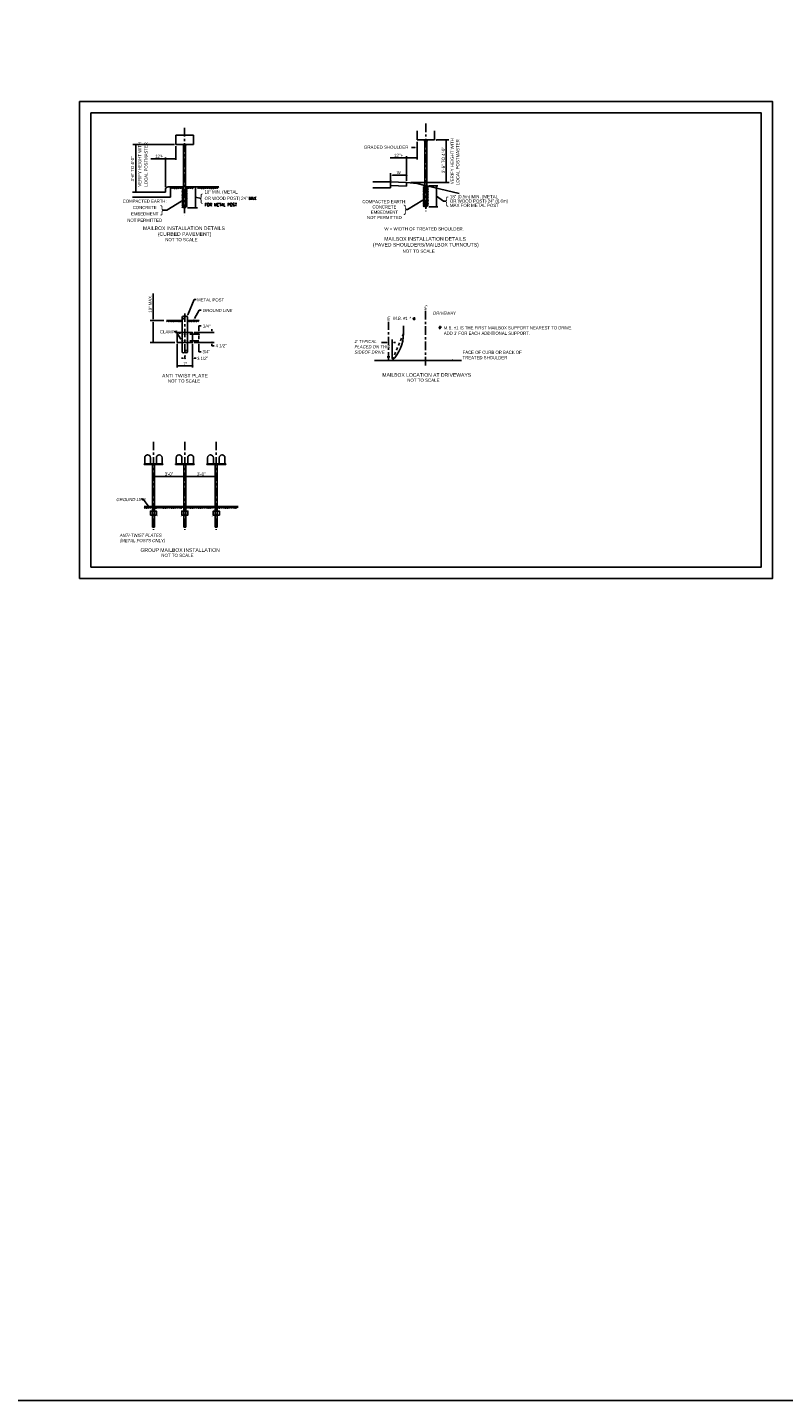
# Model space of a CAD drawing. Header units: feet. Extents: x -125 to 477, y -52 to 274.
# Tile 15 of 16: x 326 to 359, y 153 to 213. Entities that reach past the tile are written whole.
import ezdxf
from ezdxf.enums import TextEntityAlignment as Align

# ---------------------------------------------------------------- set-up
doc = ezdxf.new("R2010")
doc.units = ezdxf.units.FT
doc.header["$MEASUREMENT"] = 0
for name, pattern in [('CL', [2, 0.3, -0.15, 1.4, -0.15]), ('CTR', [0.575, 0.375, -0.09, 0.02, -0.09]), ('HID', [0.195, 0.125, -0.07])]:
    doc.linetypes.add(name, pattern=pattern)
for name, color, linetype in [('DIM', 1, 'Continuous'), ('GE_P_CL', 7, 'CL'), ('SH_Text', 7, 'Continuous'), ('TEXT10', 4, 'Continuous'), ('TX_P_1', 7, 'Continuous')]:
    doc.layers.add(name, color=color, linetype=linetype)
doc.layers.add('SC_Scratch1', color=7, linetype='Continuous', plot=False)
doc.styles.add('L140SL', font='simplex.shx', dxfattribs={"oblique": 7, "height": 0.14})
doc.styles.add('Slanted-Normal', font='font31.shx', dxfattribs={"height": 0.14})
doc.styles.get("Standard").update_dxf_attribs({"font": 'arial.ttf'})

# ---------------------------------------------------------------- blocks, each defined once
blk = doc.blocks.new('*X1017')
at = {"color": 0}
for p, q in [((-4.92, 9.4), (-4.32, 10)), ((-4.39, 9.4), (-3.79, 10)), ((-4.21, 9.4), (-3.61, 10)), ((-4.04, 9.4), (-3.44, 10)), ((-3.86, 9.4), (-3.26, 10)), ((-3.33, 9.4), (-2.73, 10)), ((-3.15, 9.4), (-2.55, 10)), ((-2.97, 9.4), (-2.37, 10)), ((-2.8, 9.4), (-2.2, 10)), ((-2.27, 9.4), (-1.67, 10)), ((-2.09, 9.4), (-1.49, 10)), ((-1.91, 9.4), (-1.31, 10)), ((-1.74, 9.4), (-1.14, 10)), ((-1.21, 9.4), (-0.61, 10)), ((-1.03, 9.4), (-0.43, 10)), ((-0.85, 9.4), (-0.25, 10)), ((-0.68, 9.4), (-0.08, 10)), ((-0.15, 9.4), (0.45, 10)), ((0.03, 9.4), (0.63, 10)), ((0.21, 9.4), (0.81, 10)), ((0.38, 9.4), (0.98, 10)), ((0.91, 9.4), (1.51, 10)), ((1.09, 9.4), (1.69, 10)), ((1.27, 9.4), (1.87, 10)), ((1.45, 9.4), (2.05, 10))]:
    blk.add_line(p, q, dxfattribs=at)
blk = doc.blocks.new('*X1018')
at = {"color": 0}
for p, q in [((5.16, 9.4), (5.76, 10)), ((5.33, 9.4), (5.93, 10)), ((5.51, 9.4), (6.11, 10)), ((5.69, 9.4), (6.29, 10)), ((6.22, 9.4), (6.82, 10)), ((6.39, 9.4), (6.99, 10)), ((6.57, 9.4), (7.17, 10)), ((6.75, 9.4), (7.35, 10)), ((7.28, 9.4), (7.88, 10)), ((7.46, 9.4), (8.06, 10)), ((7.63, 9.4), (8.23, 10)), ((7.81, 9.4), (8.41, 10)), ((8.34, 9.4), (8.94, 10)), ((8.52, 9.4), (9.12, 10)), ((8.69, 9.4), (9.29, 10)), ((8.87, 9.4), (9.47, 10)), ((9.4, 9.4), (10, 10))]:
    blk.add_line(p, q, dxfattribs=at)
blk = doc.blocks.new('*X1019')
at = {"color": 0}
for p, q in [((0.51, 48.24), (1.51, 49.24)), ((0.51, 48.06), (1.51, 49.06)), ((0.51, 47.89), (1.51, 48.89)), ((0.51, 47.71), (1.51, 48.71)), ((0.51, 47.18), (1.51, 48.18)), ((0.51, 47), (1.51, 48)), ((0.51, 46.82), (1.51, 47.82)), ((0.51, 46.65), (1.51, 47.65)), ((0.51, 46.12), (1.51, 47.12)), ((0.51, 45.94), (1.51, 46.94)), ((0.51, 45.76), (1.51, 46.76)), ((0.51, 45.59), (1.51, 46.59)), ((0.51, 45.06), (1.51, 46.06)), ((0.51, 44.88), (1.51, 45.88)), ((0.51, 44.7), (1.51, 45.7)), ((0.51, 44.53), (1.51, 45.53)), ((0.51, 44), (1.51, 45)), ((0.51, 43.82), (1.51, 44.82)), ((0.51, 43.64), (1.51, 44.64)), ((0.51, 43.47), (1.51, 44.47)), ((0.51, 42.94), (1.51, 43.94)), ((0.51, 42.76), (1.51, 43.76)), ((0.51, 42.58), (1.51, 43.58)), ((0.51, 42.4), (1.51, 43.4)), ((0.51, 41.87), (1.51, 42.87)), ((0.51, 41.7), (1.51, 42.7)), ((0.51, 41.52), (1.51, 42.52)), ((0.51, 41.34), (1.51, 42.34)), ((0.51, 40.81), (1.51, 41.81)), ((0.51, 40.64), (1.51, 41.64)), ((0.51, 40.46), (1.51, 41.46)), ((0.51, 40.28), (1.51, 41.28)), ((0.51, 39.75), (1.51, 40.75)), ((0.51, 39.58), (1.51, 40.58)), ((0.51, 39.4), (1.51, 40.4)), ((0.51, 39.22), (1.51, 40.22)), ((0.51, 38.69), (1.51, 39.69)), ((0.51, 38.52), (1.51, 39.52)), ((0.51, 38.34), (1.51, 39.34)), ((0.51, 38.16), (1.51, 39.16)), ((0.51, 37.63), (1.51, 38.63)), ((0.51, 37.46), (1.51, 38.46)), ((0.51, 37.28), (1.51, 38.28)), ((0.51, 37.1), (1.51, 38.1)), ((0.51, 36.57), (1.51, 37.57)), ((0.51, 36.39), (1.51, 37.39)), ((0.51, 36.22), (1.51, 37.22)), ((0.51, 36.04), (1.51, 37.04)), ((0.51, 35.51), (1.51, 36.51)), ((0.51, 35.33), (1.51, 36.33)), ((0.51, 35.16), (1.51, 36.16)), ((0.51, 34.98), (1.51, 35.98))]:
    blk.add_line(p, q, dxfattribs=at)
blk = doc.blocks.new('*X1020')
at = {"color": 0}
for p, q in [((2.95, 48.2), (3.95, 49.2)), ((2.95, 48.03), (3.95, 49.03)), ((2.95, 47.5), (3.95, 48.5)), ((2.95, 47.32), (3.95, 48.32)), ((2.95, 47.14), (3.95, 48.14)), ((2.95, 46.97), (3.95, 47.97)), ((2.95, 46.44), (3.95, 47.44)), ((2.95, 46.26), (3.95, 47.26)), ((2.95, 46.08), (3.95, 47.08)), ((2.95, 45.91), (3.95, 46.91)), ((2.95, 45.38), (3.95, 46.38)), ((2.95, 45.2), (3.95, 46.2)), ((2.95, 45.02), (3.95, 46.02)), ((2.95, 44.84), (3.95, 45.84)), ((2.95, 44.31), (3.95, 45.31)), ((2.95, 44.14), (3.95, 45.14)), ((2.95, 43.96), (3.95, 44.96)), ((2.95, 43.78), (3.95, 44.78)), ((2.95, 43.25), (3.95, 44.25)), ((2.95, 43.08), (3.95, 44.08)), ((2.95, 42.9), (3.95, 43.9)), ((2.95, 42.72), (3.95, 43.72)), ((2.95, 42.19), (3.95, 43.19)), ((2.95, 42.02), (3.95, 43.02)), ((2.95, 41.84), (3.95, 42.84)), ((2.95, 41.66), (3.95, 42.66)), ((2.95, 41.13), (3.95, 42.13)), ((2.95, 40.96), (3.95, 41.96)), ((2.95, 40.78), (3.95, 41.78)), ((2.95, 40.6), (3.95, 41.6)), ((2.95, 40.07), (3.95, 41.07)), ((2.95, 39.9), (3.95, 40.9)), ((2.95, 39.72), (3.95, 40.72)), ((2.95, 39.54), (3.95, 40.54)), ((2.95, 39.01), (3.95, 40.01)), ((2.95, 38.83), (3.95, 39.83)), ((2.95, 38.66), (3.95, 39.66)), ((2.95, 38.48), (3.95, 39.48)), ((2.95, 37.95), (3.95, 38.95)), ((2.95, 37.77), (3.95, 38.77)), ((2.95, 37.6), (3.95, 38.6)), ((2.95, 37.42), (3.95, 38.42)), ((2.95, 36.89), (3.95, 37.89)), ((2.95, 36.71), (3.95, 37.71)), ((2.95, 36.54), (3.95, 37.54)), ((2.95, 36.36), (3.95, 37.36)), ((2.95, 35.83), (3.95, 36.83)), ((2.95, 35.65), (3.95, 36.65)), ((2.95, 35.48), (3.95, 36.48)), ((2.95, 35.3), (3.95, 36.3))]:
    blk.add_line(p, q, dxfattribs=at)
blk = doc.blocks.new('*X1021')
at = {"color": 0}
for p, q in [((5.918, 5.458), (6.018, 5.558)), ((5.935, 5.458), (6.035, 5.558)), ((5.988, 5.458), (6.088, 5.558)), ((6.006, 5.458), (6.106, 5.558)), ((6.024, 5.458), (6.124, 5.558)), ((6.041, 5.458), (6.141, 5.558)), ((6.094, 5.458), (6.194, 5.558)), ((6.112, 5.458), (6.212, 5.558)), ((6.13, 5.458), (6.23, 5.558)), ((6.148, 5.458), (6.248, 5.558)), ((6.201, 5.458), (6.301, 5.558)), ((6.218, 5.458), (6.318, 5.558)), ((6.236, 5.458), (6.336, 5.558)), ((6.254, 5.458), (6.354, 5.558))]:
    blk.add_line(p, q, dxfattribs=at)
blk = doc.blocks.new('*X1022')
at = {"color": 0}
for p, q in [((6.519, 5.458), (6.619, 5.558)), ((6.536, 5.458), (6.636, 5.558)), ((6.554, 5.458), (6.654, 5.558)), ((6.572, 5.458), (6.672, 5.558)), ((6.625, 5.458), (6.725, 5.558)), ((6.642, 5.458), (6.742, 5.558)), ((6.66, 5.458), (6.76, 5.558)), ((6.678, 5.458), (6.778, 5.558)), ((6.731, 5.458), (6.831, 5.558)), ((6.749, 5.458), (6.849, 5.558)), ((6.766, 5.458), (6.866, 5.558)), ((6.784, 5.458), (6.884, 5.558)), ((6.837, 5.458), (6.937, 5.558)), ((6.855, 5.458), (6.955, 5.558)), ((6.872, 5.458), (6.972, 5.558)), ((6.89, 5.458), (6.99, 5.558)), ((6.943, 5.458), (7.043, 5.558)), ((6.961, 5.458), (7.061, 5.558)), ((6.978, 5.458), (7.078, 5.558)), ((6.996, 5.458), (7.096, 5.558)), ((7.049, 5.458), (7.149, 5.558)), ((7.067, 5.458), (7.167, 5.558)), ((7.084, 5.458), (7.184, 5.558)), ((7.102, 5.458), (7.202, 5.558)), ((7.155, 5.458), (7.255, 5.558)), ((7.173, 5.458), (7.273, 5.558)), ((7.191, 5.458), (7.291, 5.558)), ((7.208, 5.458), (7.308, 5.558)), ((7.261, 5.458), (7.361, 5.558)), ((7.279, 5.458), (7.379, 5.558)), ((7.297, 5.458), (7.397, 5.558)), ((7.314, 5.458), (7.414, 5.558)), ((7.367, 5.458), (7.467, 5.558)), ((7.385, 5.458), (7.485, 5.558)), ((7.403, 5.458), (7.503, 5.558)), ((7.42, 5.458), (7.52, 5.558)), ((7.473, 5.458), (7.573, 5.558)), ((7.491, 5.458), (7.591, 5.558)), ((7.509, 5.458), (7.609, 5.558)), ((7.526, 5.458), (7.626, 5.558)), ((7.579, 5.458), (7.679, 5.558)), ((7.597, 5.458), (7.697, 5.558)), ((7.615, 5.458), (7.715, 5.558)), ((7.632, 5.458), (7.732, 5.558)), ((7.685, 5.458), (7.785, 5.558)), ((7.703, 5.458), (7.803, 5.558)), ((7.721, 5.458), (7.821, 5.558)), ((7.739, 5.458), (7.839, 5.558)), ((7.792, 5.458), (7.892, 5.558)), ((7.809, 5.458), (7.909, 5.558)), ((7.827, 5.458), (7.927, 5.558)), ((7.845, 5.458), (7.945, 5.558)), ((7.898, 5.458), (7.998, 5.558)), ((7.915, 5.458), (8.015, 5.558)), ((7.933, 5.458), (8.033, 5.558)), ((7.951, 5.458), (8.051, 5.558))]:
    blk.add_line(p, q, dxfattribs=at)
blk = doc.blocks.new('*X1023')
at = {"color": 0}
for p, q in [((8.216, 5.458), (8.316, 5.558)), ((8.233, 5.458), (8.333, 5.558)), ((8.251, 5.458), (8.351, 5.558)), ((8.269, 5.458), (8.369, 5.558)), ((8.322, 5.458), (8.422, 5.558)), ((8.34, 5.458), (8.44, 5.558)), ((8.357, 5.458), (8.457, 5.558)), ((8.375, 5.458), (8.475, 5.558)), ((8.428, 5.458), (8.528, 5.558)), ((8.446, 5.458), (8.546, 5.558)), ((8.463, 5.458), (8.563, 5.558)), ((8.481, 5.458), (8.581, 5.558)), ((8.534, 5.458), (8.634, 5.558)), ((8.552, 5.458), (8.652, 5.558)), ((8.569, 5.458), (8.669, 5.558)), ((8.587, 5.458), (8.687, 5.558)), ((8.64, 5.458), (8.74, 5.558)), ((8.658, 5.458), (8.758, 5.558)), ((8.675, 5.458), (8.775, 5.558)), ((8.693, 5.458), (8.793, 5.558)), ((8.746, 5.458), (8.846, 5.558)), ((8.764, 5.458), (8.864, 5.558)), ((8.781, 5.458), (8.881, 5.558)), ((8.799, 5.458), (8.899, 5.558)), ((8.852, 5.458), (8.952, 5.558)), ((8.87, 5.458), (8.97, 5.558)), ((8.888, 5.458), (8.988, 5.558)), ((8.905, 5.458), (9.005, 5.558)), ((8.958, 5.458), (9.058, 5.558)), ((8.976, 5.458), (9.076, 5.558)), ((8.994, 5.458), (9.094, 5.558)), ((9.011, 5.458), (9.111, 5.558)), ((9.064, 5.458), (9.164, 5.558)), ((9.082, 5.458), (9.182, 5.558)), ((9.1, 5.458), (9.2, 5.558)), ((9.117, 5.458), (9.217, 5.558)), ((9.17, 5.458), (9.27, 5.558)), ((9.188, 5.458), (9.288, 5.558)), ((9.206, 5.458), (9.306, 5.558)), ((9.223, 5.458), (9.323, 5.558)), ((9.276, 5.458), (9.376, 5.558)), ((9.294, 5.458), (9.394, 5.558)), ((9.312, 5.458), (9.412, 5.558)), ((9.33, 5.458), (9.43, 5.558)), ((9.383, 5.458), (9.483, 5.558)), ((9.4, 5.458), (9.5, 5.558)), ((9.418, 5.458), (9.518, 5.558)), ((9.436, 5.458), (9.536, 5.558)), ((9.489, 5.458), (9.589, 5.558)), ((9.506, 5.458), (9.606, 5.558)), ((9.524, 5.458), (9.624, 5.558)), ((9.542, 5.458), (9.642, 5.558)), ((9.595, 5.458), (9.695, 5.558)), ((9.612, 5.458), (9.712, 5.558)), ((9.63, 5.458), (9.73, 5.558)), ((9.648, 5.458), (9.748, 5.558)), ((9.701, 5.458), (9.801, 5.558))]:
    blk.add_line(p, q, dxfattribs=at)
blk = doc.blocks.new('*X1024')
at = {"color": 0}
for p, q in [((9.948, 5.458), (10.048, 5.558)), ((9.966, 5.458), (10.066, 5.558)), ((10.019, 5.458), (10.119, 5.558)), ((10.037, 5.458), (10.137, 5.558)), ((10.054, 5.458), (10.154, 5.558)), ((10.072, 5.458), (10.172, 5.558)), ((10.125, 5.458), (10.225, 5.558)), ((10.143, 5.458), (10.243, 5.558)), ((10.16, 5.458), (10.26, 5.558)), ((10.178, 5.458), (10.278, 5.558)), ((10.231, 5.458), (10.331, 5.558)), ((10.249, 5.458), (10.349, 5.558)), ((10.266, 5.458), (10.366, 5.558)), ((10.284, 5.458), (10.384, 5.558)), ((10.337, 5.458), (10.437, 5.558)), ((10.355, 5.458), (10.455, 5.558)), ((10.372, 5.458), (10.472, 5.558)), ((10.39, 5.458), (10.49, 5.558)), ((10.443, 5.458), (10.543, 5.558)), ((10.461, 5.458), (10.561, 5.558)), ((10.479, 5.458), (10.579, 5.558)), ((10.496, 5.458), (10.596, 5.558)), ((10.549, 5.458), (10.649, 5.558)), ((10.567, 5.458), (10.667, 5.558)), ((10.585, 5.458), (10.685, 5.558)), ((10.602, 5.458), (10.702, 5.558)), ((10.655, 5.458), (10.755, 5.558)), ((10.673, 5.458), (10.773, 5.558)), ((10.691, 5.458), (10.791, 5.558)), ((10.708, 5.458), (10.808, 5.558)), ((10.761, 5.458), (10.861, 5.558)), ((10.779, 5.458), (10.879, 5.558)), ((10.797, 5.458), (10.897, 5.558)), ((10.814, 5.458), (10.914, 5.558)), ((10.867, 5.458), (10.967, 5.558)), ((10.885, 5.458), (10.985, 5.558)), ((10.903, 5.458), (11.003, 5.558)), ((10.92, 5.458), (11.02, 5.558)), ((10.974, 5.458), (11.074, 5.558))]:
    blk.add_line(p, q, dxfattribs=at)
blk = doc.blocks.new('*X1013')
at = {"color": 0}
for p, q in [((0.51, 48.24), (1.51, 49.24)), ((0.51, 48.06), (1.51, 49.06)), ((0.51, 47.89), (1.51, 48.89)), ((0.51, 47.71), (1.51, 48.71)), ((0.51, 47.18), (1.51, 48.18)), ((0.51, 47), (1.51, 48)), ((0.51, 46.82), (1.51, 47.82)), ((0.51, 46.65), (1.51, 47.65)), ((0.51, 46.12), (1.51, 47.12)), ((0.51, 45.94), (1.51, 46.94)), ((0.51, 45.76), (1.51, 46.76)), ((0.51, 45.59), (1.51, 46.59)), ((0.51, 45.06), (1.51, 46.06)), ((0.51, 44.88), (1.51, 45.88)), ((0.51, 44.7), (1.51, 45.7)), ((0.51, 44.53), (1.51, 45.53)), ((0.51, 44), (1.51, 45)), ((0.51, 43.82), (1.51, 44.82)), ((0.51, 43.64), (1.51, 44.64)), ((0.51, 43.47), (1.51, 44.47)), ((0.51, 42.94), (1.51, 43.94)), ((0.51, 42.76), (1.51, 43.76)), ((0.51, 42.58), (1.51, 43.58)), ((0.51, 42.4), (1.51, 43.4)), ((0.51, 41.87), (1.51, 42.87)), ((0.51, 41.7), (1.51, 42.7)), ((0.51, 41.52), (1.51, 42.52)), ((0.51, 41.34), (1.51, 42.34)), ((0.51, 40.81), (1.51, 41.81)), ((0.51, 40.64), (1.51, 41.64)), ((0.51, 40.46), (1.51, 41.46)), ((0.51, 40.28), (1.51, 41.28)), ((0.51, 39.75), (1.51, 40.75)), ((0.51, 39.58), (1.51, 40.58)), ((0.51, 39.4), (1.51, 40.4)), ((0.51, 39.22), (1.51, 40.22)), ((0.51, 38.69), (1.51, 39.69)), ((0.51, 38.52), (1.51, 39.52)), ((0.51, 38.34), (1.51, 39.34)), ((0.51, 38.16), (1.51, 39.16)), ((0.51, 37.63), (1.51, 38.63)), ((0.51, 37.46), (1.51, 38.46)), ((0.51, 37.28), (1.51, 38.28)), ((0.51, 37.1), (1.51, 38.1)), ((0.51, 36.57), (1.51, 37.57)), ((0.51, 36.39), (1.51, 37.39)), ((0.51, 36.22), (1.51, 37.22)), ((0.51, 36.04), (1.51, 37.04)), ((0.51, 35.51), (1.51, 36.51)), ((0.51, 35.33), (1.51, 36.33)), ((0.51, 35.16), (1.51, 36.16)), ((0.51, 34.98), (1.51, 35.98))]:
    blk.add_line(p, q, dxfattribs=at)
blk = doc.blocks.new('*X1014')
at = {"color": 0}
for p, q in [((2.95, 48.2), (3.95, 49.2)), ((2.95, 48.03), (3.95, 49.03)), ((2.95, 47.5), (3.95, 48.5)), ((2.95, 47.32), (3.95, 48.32)), ((2.95, 47.14), (3.95, 48.14)), ((2.95, 46.97), (3.95, 47.97)), ((2.95, 46.44), (3.95, 47.44)), ((2.95, 46.26), (3.95, 47.26)), ((2.95, 46.08), (3.95, 47.08)), ((2.95, 45.91), (3.95, 46.91)), ((2.95, 45.38), (3.95, 46.38)), ((2.95, 45.2), (3.95, 46.2)), ((2.95, 45.02), (3.95, 46.02)), ((2.95, 44.84), (3.95, 45.84)), ((2.95, 44.31), (3.95, 45.31)), ((2.95, 44.14), (3.95, 45.14)), ((2.95, 43.96), (3.95, 44.96)), ((2.95, 43.78), (3.95, 44.78)), ((2.95, 43.25), (3.95, 44.25)), ((2.95, 43.08), (3.95, 44.08)), ((2.95, 42.9), (3.95, 43.9)), ((2.95, 42.72), (3.95, 43.72)), ((2.95, 42.19), (3.95, 43.19)), ((2.95, 42.02), (3.95, 43.02)), ((2.95, 41.84), (3.95, 42.84)), ((2.95, 41.66), (3.95, 42.66)), ((2.95, 41.13), (3.95, 42.13)), ((2.95, 40.96), (3.95, 41.96)), ((2.95, 40.78), (3.95, 41.78)), ((2.95, 40.6), (3.95, 41.6)), ((2.95, 40.07), (3.95, 41.07)), ((2.95, 39.9), (3.95, 40.9)), ((2.95, 39.72), (3.95, 40.72)), ((2.95, 39.54), (3.95, 40.54)), ((2.95, 39.01), (3.95, 40.01)), ((2.95, 38.83), (3.95, 39.83)), ((2.95, 38.66), (3.95, 39.66)), ((2.95, 38.48), (3.95, 39.48)), ((2.95, 37.95), (3.95, 38.95)), ((2.95, 37.77), (3.95, 38.77)), ((2.95, 37.6), (3.95, 38.6)), ((2.95, 37.42), (3.95, 38.42)), ((2.95, 36.89), (3.95, 37.89)), ((2.95, 36.71), (3.95, 37.71)), ((2.95, 36.54), (3.95, 37.54)), ((2.95, 36.36), (3.95, 37.36)), ((2.95, 35.83), (3.95, 36.83)), ((2.95, 35.65), (3.95, 36.65)), ((2.95, 35.48), (3.95, 36.48)), ((2.95, 35.3), (3.95, 36.3))]:
    blk.add_line(p, q, dxfattribs=at)
blk = doc.blocks.new('*X1015')
at = {"color": 0}
for p, q in [((4.085, 5.447), (4.185, 5.547)), ((4.103, 5.447), (4.203, 5.547)), ((4.121, 5.447), (4.221, 5.547)), ((4.174, 5.447), (4.274, 5.547)), ((4.191, 5.447), (4.291, 5.547)), ((4.209, 5.447), (4.309, 5.547)), ((4.227, 5.447), (4.327, 5.547)), ((4.28, 5.447), (4.38, 5.547)), ((4.297, 5.447), (4.397, 5.547)), ((4.315, 5.447), (4.415, 5.547)), ((4.333, 5.447), (4.433, 5.547)), ((4.386, 5.447), (4.486, 5.547)), ((4.404, 5.447), (4.504, 5.547)), ((4.421, 5.447), (4.521, 5.547)), ((4.439, 5.447), (4.539, 5.547)), ((4.492, 5.447), (4.592, 5.547)), ((4.51, 5.447), (4.61, 5.547)), ((4.527, 5.447), (4.627, 5.547)), ((4.545, 5.447), (4.645, 5.547)), ((4.598, 5.447), (4.698, 5.547)), ((4.616, 5.447), (4.716, 5.547)), ((4.633, 5.447), (4.733, 5.547)), ((4.651, 5.447), (4.751, 5.547)), ((4.704, 5.447), (4.804, 5.547)), ((4.722, 5.447), (4.822, 5.547)), ((4.739, 5.447), (4.839, 5.547)), ((4.757, 5.447), (4.857, 5.547)), ((4.81, 5.447), (4.91, 5.547)), ((4.828, 5.447), (4.928, 5.547)), ((4.845, 5.447), (4.945, 5.547)), ((4.863, 5.447), (4.963, 5.547)), ((4.916, 5.447), (5.016, 5.547)), ((4.934, 5.447), (5.034, 5.547)), ((4.952, 5.447), (5.052, 5.547)), ((4.969, 5.447), (5.069, 5.547)), ((5.022, 5.447), (5.122, 5.547)), ((5.04, 5.447), (5.14, 5.547)), ((5.058, 5.447), (5.158, 5.547)), ((5.075, 5.447), (5.175, 5.547)), ((5.128, 5.447), (5.228, 5.547)), ((5.146, 5.447), (5.246, 5.547)), ((5.164, 5.447), (5.264, 5.547))]:
    blk.add_line(p, q, dxfattribs=at)
blk = doc.blocks.new('*X1016')
at = {"color": 0}
for p, q in [((2.618, 5.447), (2.718, 5.547)), ((2.636, 5.447), (2.736, 5.547)), ((2.689, 5.447), (2.789, 5.547)), ((2.706, 5.447), (2.806, 5.547)), ((2.724, 5.447), (2.824, 5.547)), ((2.742, 5.447), (2.842, 5.547)), ((2.795, 5.447), (2.895, 5.547)), ((2.813, 5.447), (2.913, 5.547)), ((2.83, 5.447), (2.93, 5.547)), ((2.848, 5.447), (2.948, 5.547)), ((2.901, 5.447), (3.001, 5.547)), ((2.919, 5.447), (3.019, 5.547)), ((2.936, 5.447), (3.036, 5.547)), ((2.954, 5.447), (3.054, 5.547)), ((3.007, 5.447), (3.107, 5.547)), ((3.025, 5.447), (3.125, 5.547)), ((3.042, 5.447), (3.142, 5.547)), ((3.06, 5.447), (3.16, 5.547)), ((3.113, 5.447), (3.213, 5.547)), ((3.131, 5.447), (3.231, 5.547)), ((3.148, 5.447), (3.248, 5.547)), ((3.166, 5.447), (3.266, 5.547)), ((3.219, 5.447), (3.319, 5.547))]:
    blk.add_line(p, q, dxfattribs=at)

msp = doc.modelspace()

# ---------------------------------------------------------------- linework, layer by layer
for p, q in [((343.207, 208.798), (343.207, 208.397)), ((343.975, 208.798), (343.975, 208.397)), ((332.894, 208.199), (332.894, 208.173)), ((332.894, 208.173), (333.061, 208.173)), ((332.931, 208.173), (332.931, 205.409)), ((333.024, 208.173), (333.024, 205.409)), ((333.061, 208.199), (333.061, 208.173)), ((343.207, 208.397), (343.975, 208.397)), ((343.508, 208.397), (343.508, 208.371)), ((343.508, 208.371), (343.674, 208.371)), ((343.545, 208.371), (343.545, 205.449)), ((343.637, 208.371), (343.637, 205.449)), ((343.674, 208.397), (343.674, 208.371)), ((332.261, 206.33), (332.931, 206.33)), ((332.363, 206.33), (332.363, 205.869)), ((333.024, 206.33), (334.49, 206.33)), ((342.043, 206.551), (341.266, 206.551)), ((342.043, 206.293), (341.266, 206.293)), ((342.746, 206.522), (342.043, 206.551)), ((342.043, 206.293), (342.043, 206.551)), ((342.746, 206.362), (342.043, 206.391)), ((343.207, 206.473), (342.743, 206.523)), ((343.207, 206.473), (343.546, 206.392)), ((343.637, 206.371), (345.064, 206.03)), ((330.691, 206.1), (332.133, 206.1)), ((330.691, 205.869), (332.363, 205.869)), ((332.133, 206.202), (332.133, 206.1)), ((332.931, 205.409), (333.024, 205.409)), ((343.545, 205.449), (343.637, 205.449)), ((332.175, 200.44), (332.875, 200.44)), ((332.875, 200.578), (332.875, 199.07)), ((333.106, 200.578), (333.106, 199.07)), ((333.106, 200.44), (333.615, 200.44)), ((342.609, 199.871), (342.609, 200.215)), ((341.328, 198.678), (345.166, 198.678)), ((331.192, 194.126), (332.021, 194.126)), ((331.192, 194.126), (331.192, 194.1)), ((332.021, 194.126), (332.021, 194.1)), ((332.574, 194.126), (332.574, 194.1)), ((332.574, 194.126), (333.404, 194.126)), ((333.404, 194.126), (333.404, 194.1)), ((333.956, 194.126), (333.956, 194.1)), ((333.956, 194.126), (334.786, 194.126)), ((334.786, 194.126), (334.786, 194.1)), ((331.192, 194.1), (332.021, 194.1)), ((331.56, 194.1), (331.56, 191.335)), ((331.653, 194.1), (331.653, 191.335)), ((332.574, 194.1), (333.404, 194.1)), ((332.943, 194.1), (332.943, 191.335)), ((333.035, 194.1), (333.035, 191.335)), ((333.956, 194.1), (334.786, 194.1)), ((334.325, 194.1), (334.325, 191.335)), ((334.417, 194.1), (334.417, 191.335)), ((331.192, 192.257), (331.56, 192.257)), ((331.653, 192.257), (332.943, 192.257)), ((333.035, 192.257), (334.325, 192.257)), ((334.417, 192.257), (335.334, 192.257)), ((331.56, 191.335), (331.653, 191.335)), ((332.943, 191.335), (333.035, 191.335)), ((334.325, 191.335), (334.417, 191.335))]:
    msp.add_line(p, q)
at = {"color": 3}
for p, q in [((333.034, 206.25), (333.114, 206.33)), ((333.048, 206.25), (333.128, 206.33)), ((333.062, 206.25), (333.142, 206.33)), ((333.105, 206.25), (333.185, 206.33)), ((333.119, 206.25), (333.199, 206.33)), ((333.133, 206.25), (333.213, 206.33)), ((333.147, 206.25), (333.227, 206.33)), ((333.19, 206.25), (333.27, 206.33)), ((333.204, 206.25), (333.284, 206.33)), ((333.218, 206.25), (333.298, 206.33)), ((333.232, 206.25), (333.312, 206.33)), ((333.274, 206.25), (333.354, 206.33)), ((333.289, 206.25), (333.369, 206.33)), ((333.303, 206.25), (333.383, 206.33)), ((333.317, 206.25), (333.397, 206.33))]:
    msp.add_line(p, q, dxfattribs=at)
at = {"color": 0, "linetype": 'ByBlock'}
msp.add_line((342.746, 206.362), (342.746, 206.522), dxfattribs=at)
at = {"linetype": 'HID'}
msp.add_line((342.609, 199.871), (342.109, 198.678), dxfattribs=at)
for points in [[(332.594, 208.6), (333.362, 208.6), (333.362, 208.199), (332.594, 208.199)], [(332.655, 199.48), (333.327, 199.48), (333.327, 199.912), (332.655, 199.912)], [(341.976, 198.812), (341.922, 198.812), (341.922, 198.865), (341.976, 198.865)], [(331.472, 191.873), (331.741, 191.873), (331.741, 192.046), (331.472, 192.046)], [(332.854, 191.873), (333.123, 191.873), (333.123, 192.046), (332.854, 192.046)], [(334.237, 191.873), (334.506, 191.873), (334.506, 192.046), (334.237, 192.046)]]:
    msp.add_lwpolyline(points, close=True)
for points, const_width in [([(333.135, 199.84), (332.847, 199.84)], 0.0144), ([(332.847, 199.552), (333.135, 199.552)], 0.0144), ([(331.664, 192.017), (331.549, 192.017)], 0.00576), ([(331.549, 191.902), (331.664, 191.902)], 0.00576), ([(333.046, 192.017), (332.931, 192.017)], 0.00576), ([(332.931, 191.902), (333.046, 191.902)], 0.00576), ([(334.429, 192.017), (334.314, 192.017)], 0.00576), ([(334.314, 191.902), (334.429, 191.902)], 0.00576)]:
    msp.add_lwpolyline(points, dxfattribs=dict(const_width=const_width))
for points in [[(331.478, 194.126), (331.478, 194.399, 1), (331.222, 194.399), (331.222, 194.126)], [(331.734, 194.126), (331.734, 194.399, -1), (331.99, 194.399), (331.99, 194.126)], [(332.861, 194.126), (332.861, 194.399, 1), (332.605, 194.399), (332.605, 194.126)], [(333.117, 194.126), (333.117, 194.399, -1), (333.373, 194.399), (333.373, 194.126)], [(334.243, 194.126), (334.243, 194.399, 1), (333.987, 194.399), (333.987, 194.126)], [(334.499, 194.126), (334.499, 194.399, -1), (334.755, 194.399), (334.755, 194.126)]]:
    msp.add_lwpolyline(points, format="xyb")
for centre, radius, start, end in [((332.261, 206.202), 0.128, 90, 180), ((332.933, 200.578), 0.0576, 0, 180), ((332.933, 200.578), 0.0576, 180, 0), ((333.048, 200.578), 0.0576, 0, 180), ((340.936, 199.871), 1.672, 314.5217, 0), ((332.933, 199.07), 0.0576, 180, 0), ((333.048, 199.07), 0.0576, 0, 180), ((333.048, 199.07), 0.0576, 180, 0)]:
    msp.add_arc(centre, radius, start, end)
at = {"layer": 'Defpoints', "color": 0, "linetype": 'ByBlock'}
for p in [(332.594, 208.36), (343.207, 208.557), (333.109, 206.33), (333.872, 206.33), (332.133, 206.1), (333.109, 205.409), (333.135, 199.84), (333.327, 199.912), (333.135, 199.552), (333.327, 198.779)]:
    msp.add_point(p, dxfattribs=at)
at = {"layer": 'Defpoints'}
for p in [(333.45, 206.33), (333.457, 206.33)]:
    msp.add_point(p, dxfattribs=at)
at = {"layer": 'DIM'}
for p in [(344.071, 208.397), (332.133, 207.564), (342.746, 207.605), (342.746, 206.84), (342.043, 206.598), (333.609, 199.912), (333.609, 199.84), (331.588, 199.48), (333.609, 199.48), (333.609, 199.48), (334.183, 199.48), (332.991, 198.873), (332.991, 198.779), (333.327, 198.439)]:
    msp.add_point(p, dxfattribs=at)
at = {"layer": 'GE_P_CL', "color": 1, "linetype": 'CTR'}
for p, q in [((332.978, 208.923), (332.978, 205.066)), ((343.591, 209.117), (343.591, 205.259)), ((343.581, 200.862), (343.581, 198.402)), ((332.991, 200.754), (332.991, 198.941)), ((341.949, 198.678), (341.949, 200.391)), ((331.606, 195.104), (331.606, 191.216)), ((332.989, 195.104), (332.989, 191.216)), ((334.371, 195.104), (334.371, 191.216))]:
    msp.add_line(p, q, dxfattribs=at)
at = {"layer": 'SC_Scratch1'}
msp.add_lwpolyline([(328.353, 189.084), (358.853, 189.084), (358.853, 210.084), (328.353, 210.084)], close=True, dxfattribs=at)
at = {"layer": 'SC_Scratch1', "color": 3}
msp.add_lwpolyline([(338.353, 189.584), (358.353, 189.584), (358.353, 209.584), (338.353, 209.584), (328.853, 209.584), (328.853, 189.584)], close=True, dxfattribs=at)
at = {"layer": 'SH_Text'}
for p, q in [((330.696, 208.199), (332.53, 208.199)), ((330.832, 206.1), (330.832, 208.199)), ((332.594, 208.115), (332.594, 207.514)), ((343.13, 208.061), (342.968, 208.061)), ((343.207, 208.313), (343.207, 207.538)), ((344.071, 208.397), (344.605, 208.397)), ((344.486, 206.528), (344.486, 208.397)), ((332.094, 207.564), (331.498, 207.564)), ((332.133, 206.314), (332.133, 207.629)), ((332.133, 207.564), (332.594, 207.564)), ((342.701, 207.605), (342.026, 207.605)), ((342.746, 206.588), (342.746, 207.674)), ((342.746, 207.605), (343.207, 207.605)), ((342.043, 206.598), (342.043, 206.932)), ((342.12, 206.84), (342.746, 206.84)), ((333.45, 205.409), (333.45, 206.33)), ((342.937, 206.522), (344.614, 206.522)), ((343.723, 206.371), (344.118, 206.371)), ((344.064, 205.475), (344.064, 206.371)), ((332.846, 205.704), (332.198, 205.307)), ((333.45, 205.869), (333.711, 205.815)), ((343.459, 205.744), (342.788, 205.333)), ((344.064, 205.923), (344.377, 205.693)), ((344.377, 205.693), (344.477, 205.693)), ((332.198, 205.307), (332.01, 205.307)), ((333.109, 205.409), (333.552, 205.409)), ((342.788, 205.333), (342.713, 205.333)), ((343.723, 205.449), (344.118, 205.449)), ((331.588, 201.627), (331.588, 200.506)), ((333.117, 200.692), (333.403, 201.361)), ((333.403, 201.361), (333.48, 201.361)), ((333.407, 200.524), (333.615, 200.901)), ((333.615, 200.901), (333.711, 200.901)), ((332.062, 200.44), (331.46, 200.44)), ((331.588, 200.363), (331.588, 199.48)), ((333.609, 199.989), (333.609, 200.208)), ((333.609, 200.208), (333.708, 200.208)), ((332.608, 199.951), (332.532, 199.951)), ((332.807, 199.618), (332.608, 199.951)), ((332.777, 199.872), (332.608, 199.951)), ((333.202, 199.84), (333.609, 199.84)), ((333.394, 199.912), (333.609, 199.912)), ((333.609, 199.912), (334.275, 199.912)), ((333.609, 199.763), (333.609, 199.687)), ((333.609, 199.629), (333.609, 199.706)), ((334.183, 199.989), (334.183, 200.066)), ((342.109, 198.773), (342.109, 199.612)), ((332.542, 199.48), (331.46, 199.48)), ((332.655, 199.412), (332.655, 198.38)), ((333.202, 199.552), (333.609, 199.552)), ((333.327, 199.414), (333.327, 198.38)), ((333.394, 199.48), (333.609, 199.48)), ((333.609, 199.48), (334.275, 199.48)), ((333.609, 199.403), (333.609, 199.065)), ((333.609, 199.065), (333.708, 199.065)), ((334.183, 199.403), (334.183, 199.327)), ((334.183, 199.327), (334.282, 199.327)), ((341.872, 199.48), (341.648, 199.48)), ((342.186, 199.48), (342.262, 199.48)), ((333.327, 198.439), (332.655, 198.439)), ((332.914, 198.779), (332.837, 198.779)), ((332.991, 198.873), (332.991, 198.779)), ((333.403, 198.779), (333.48, 198.779)), ((331.632, 193.577), (332.989, 193.577)), ((333.014, 193.577), (334.371, 193.577)), ((331.15, 192.579), (331.087, 192.579)), ((331.371, 192.277), (331.15, 192.579))]:
    msp.add_line(p, q, dxfattribs=at)
for points in [[(344.725, 198.678, 0, 0.0266, 0), (344.769, 198.745, 0, 0, -0.160522), (345.155, 199.053, 0, 0, -0.221269)], [(331.741, 191.873, 0, 0.0266, 0), (331.805, 191.825, 0, 0, -0.444606), (331.879, 191.009, 0, 0, 2.287012)], [(334.237, 191.873, 0, 0.0266, 0), (334.182, 191.814, 0, 0, -0.203026), (331.879, 191.009, 0, 0, -7.124721)], [(332.854, 191.873, 0, 0.0266, 0), (332.812, 191.805, 0, 0, -0.181001), (331.88, 191.01, 0, 0, 0.466195)]]:
    msp.add_lwpolyline(points, format="xyseb", dxfattribs=at)
for points in [[(330.845, 208.122), (330.819, 208.122), (330.832, 208.199)], [(343.13, 208.048), (343.13, 208.074), (343.207, 208.061)], [(344.499, 208.32), (344.473, 208.32), (344.486, 208.397)], [(332.21, 207.552), (332.21, 207.577), (332.133, 207.564)], [(332.517, 207.552), (332.517, 207.577), (332.594, 207.564)], [(342.823, 207.592), (342.823, 207.618), (342.746, 207.605)], [(343.13, 207.592), (343.13, 207.618), (343.207, 207.605)], [(342.12, 206.827), (342.12, 206.852), (342.043, 206.84)], [(342.67, 206.827), (342.67, 206.852), (342.746, 206.84)], [(344.077, 206.294), (344.051, 206.294), (344.064, 206.371)], [(344.499, 206.599), (344.473, 206.599), (344.486, 206.522)], [(330.845, 206.177), (330.819, 206.177), (330.832, 206.1)], [(332.795, 205.688), (332.809, 205.666), (332.867, 205.717)], [(343.409, 205.728), (343.422, 205.707), (343.481, 205.758)], [(333.463, 205.485), (333.438, 205.485), (333.45, 205.409)], [(344.077, 205.526), (344.051, 205.526), (344.064, 205.449)], [(331.6, 200.363), (331.575, 200.363), (331.588, 200.44)], [(333.129, 200.687), (333.105, 200.697), (333.087, 200.621)], [(333.409, 200.501), (333.386, 200.514), (333.36, 200.44)], [(332.782, 199.884), (332.772, 199.861), (332.847, 199.84)], [(332.818, 199.625), (332.796, 199.611), (332.847, 199.552)], [(333.622, 199.989), (333.596, 199.989), (333.609, 199.912)], [(333.622, 199.763), (333.596, 199.763), (333.609, 199.84)], [(333.622, 199.629), (333.596, 199.629), (333.609, 199.552)], [(334.196, 199.989), (334.17, 199.989), (334.183, 199.912)], [(331.6, 199.557), (331.575, 199.557), (331.588, 199.48)], [(333.622, 199.403), (333.596, 199.403), (333.609, 199.48)], [(334.196, 199.403), (334.17, 199.403), (334.183, 199.48)], [(341.872, 199.467), (341.872, 199.493), (341.949, 199.48)], [(342.186, 199.467), (342.186, 199.493), (342.109, 199.48)], [(332.731, 198.427), (332.731, 198.452), (332.655, 198.439)], [(332.914, 198.766), (332.914, 198.792), (332.991, 198.779)], [(333.25, 198.427), (333.25, 198.452), (333.327, 198.439)], [(333.403, 198.766), (333.403, 198.792), (333.327, 198.779)], [(331.683, 193.564), (331.683, 193.589), (331.606, 193.577)], [(332.912, 193.564), (332.912, 193.589), (332.989, 193.577)], [(333.066, 193.564), (333.066, 193.589), (332.989, 193.577)], [(334.294, 193.564), (334.294, 193.589), (334.371, 193.577)], [(331.33, 192.311), (331.351, 192.326), (331.386, 192.257)]]:
    msp.add_solid(points, dxfattribs=at)
at = {"layer": 'TX_P_1', "color": 1}
msp.add_lwpolyline([(101.278, 273.824), (476.97, 273.824), (476.97, 152.874), (101.278, 152.874)], close=True, dxfattribs=at)

# ---------------------------------------------------------------- block references
at = {"color": 3}
for name, p, xscale, yscale, zscale in [('*X1016', (330.275, 201.893), 0.8, 0.8, 0.8), ('*X1013', (332.835, 203.173), 0.064, 0.064, 0.064), ('*X1014', (332.835, 203.173), 0.064, 0.064, 0.064), ('*X1015', (330.275, 201.893), 0.8, 0.8, 0.8), ('*X1019', (343.449, 203.213), 0.064, 0.064, 0.064), ('*X1020', (343.449, 203.202), 0.064, 0.064, 0.064), ('*X1017', (332.655, 199.48), 0.096, 0.096, 0.096), ('*X1018', (332.655, 199.48), 0.096, 0.096, 0.096), ('*X1021', (326.471, 187.81), 0.8, 0.8, 0.8), ('*X1022', (326.471, 187.81), 0.8, 0.8, 0.8), ('*X1023', (326.471, 187.81), 0.8, 0.8, 0.8), ('*X1024', (326.471, 187.81), 0.8, 0.8, 0.8)]:
    msp.add_blockref(name, p, dxfattribs=dict(at, xscale=xscale, yscale=yscale, zscale=zscale))

# ---------------------------------------------------------------- texts
at = {"layer": 'SH_Text', "style": 'Slanted-Normal'}
msp.add_text('GRADED SHOULDER', height=0.14, dxfattribs=at).set_placement((342.825, 208.006), align=Align.RIGHT)
for s, p in [('3\'-6" TO 4\'-0"', (344.432, 207.508)), ('VERIFY HEIGHT WITH ', (344.821, 207.485)), ('LOCAL POSTMASTER', (345.066, 207.418))]:
    msp.add_text(s, height=0.14, rotation=90, dxfattribs=at).set_placement(p, align=Align.CENTER)
for s, p in [('+', (331.918, 207.606)), ('-', (331.925, 207.534)), ('12"', (342.192, 207.647)), ('+', (342.486, 207.647)), ('-', (342.492, 207.574)), ('W', (342.311, 206.892)), ('OR WOOD POST) 24" (0.6m)', (344.651, 205.635)), ('18" (0.5m) MIN. (METAL', (344.651, 205.827)), ('MAX FOR METAL POST', (344.651, 205.443)), ('W = WIDTH OF TREATED SHOULDER.', (341.768, 204.407))]:
    msp.add_text(s, height=0.14, dxfattribs=at).set_placement(p)
at = {"layer": 'SH_Text', "text_generation_flag": 2}
for p in [(333.78, 205.683), (344.584, 205.561)]:
    msp.add_text('}', height=0.325, dxfattribs=at).set_placement(p)
at = {"layer": 'SH_Text'}
for p in [(331.908, 205.168), (342.61, 205.194)]:
    msp.add_text('}', height=0.327, dxfattribs=at).set_placement(p)
at = {"layer": 'SH_Text', "color": 6, "style": 'Slanted-Normal'}
for s, p in [('MAILBOX INSTALLATION DETAILS ', (332.978, 204.505)), ('MAILBOX INSTALLATION DETAILS ', (343.591, 204.036)), ('ANTI TWIST PLATE', (332.993, 198.013)), ('MAILBOX LOCATION AT DRIVEWAYS ', (343.663, 198.046)), ('GROUP MAILBOX INSTALLATION  ', (332.842, 190.332))]:
    msp.add_text(s, height=0.16, dxfattribs=at).set_placement(p, align=Align.MIDDLE_CENTER)
for s, p in [('(CURBED PAVEMENT)', (332.978, 204.231)), ('(PAVED SHOULDERS/MAILBOX TURNOUTS)', (343.591, 203.761))]:
    msp.add_text(s, height=0.16, dxfattribs=at).set_placement(p, align=Align.MIDDLE)
at = {"layer": 'SH_Text', "style": 'Slanted-Normal'}
for p in [(332.834, 203.936), (343.275, 203.429), (332.951, 197.71), (343.483, 197.744), (332.663, 190.029)]:
    msp.add_text('NOT TO SCALE', height=0.14, dxfattribs=at).set_placement(p, align=Align.CENTER)
at = {"layer": 'SH_Text', "char_height": 0.14, "attachment_point": 1, "rotation": 90, "line_spacing_factor": 1.2, "style": 'Slanted-Normal'}
for s, insert, width in [('{\\Q0;\\W0.8;3\'-6" TO 4\'-0"}', (330.616, 206.57), 9.5), ('{\\W0.8;VERIFY HEIGHT WITH\\PLOCAL POSTMASTER}', (330.93, 206.34), 9.5), ('\\pxql;{\\Q0;\\W0.8;10" MAX.}', (331.394, 200.787), 1.93705)]:
    msp.add_mtext(s, dxfattribs=dict(at, insert=insert, width=width))
at = {"layer": 'SH_Text', "char_height": 0.14, "style": 'Slanted-Normal'}
for s, insert, width, attachment_point, line_spacing_factor in [('{\\W0.8;12"}', (331.682, 207.743), 0.25723, 1, 1.2), ('{\\W0.8;COMPACTED EARTH:\\PCONCRETE\\PEMBEDMENT \\PNOT PERMITTED}', (331.221, 205.768), 1.60817, 2, 1.2), ('{\\W0.8;18" MIN. (METAL \\POR WOOD POST) 24" \\Fromans|c0;MAX FOR METAL POST}', (333.857, 206.176), 1.93705, 1, 1.2), ('\\pxql;{\\Q0;\\W0.8;METAL POST}', (333.528, 201.421), 1.93705, 1, 1.2), ('\\pxql;{\\Q8;\\W0.8;GROUND LINE}', (333.772, 200.954), 1.93705, 1, 1.2), ('\\A1;\\pxql;{\\Q0;\\W0.8;3/4"}', (333.786, 200.26), 1.93705, 1, 1.2), ("{\\Q0;\\W0.8;M.B. #1 IS THE FIRST MAILBOX SUPPORT NEAREST TO DRIVE.  ADD 3' FOR EACH ADDITIONAL SUPPORT.}", (344.384, 200.191), 4.61458, 1, 1.028571), ('\\pxql;{\\Q0;\\W0.8;CLAMPS}', (331.896, 200.014), 1.93705, 1, 1.2), ('\\A1;\\pxql;{\\Q0;\\W0.8;3/4"}', (333.769, 199.138), 1.93705, 1, 1.2), ('\\A1;\\pxql;{\\Q0;\\W0.8;4 1/2"}', (334.342, 199.407), 1.93705, 1, 1.2), ('\\A1;\\pxql;{\\Q0;\\W0.8;7"}', (332.928, 198.604), 1.93705, 1, 1.2), ('\\A1;\\pxql;{\\Q0;\\W0.8;3 1/2"}', (333.527, 198.844), 1.93705, 1, 1.2)]:
    msp.add_mtext(s, dxfattribs=dict(at, insert=insert, width=width, attachment_point=attachment_point, line_spacing_factor=line_spacing_factor))
for s, insert, width, attachment_point in [('{\\Q0;\\W0.8;COMPACTED EARTH: CONCRETE EMBEDMENT \\PNOT PERMITTED}', (341.769, 205.749), 1.61014, 2), ('{\\Q8;\\W0.8;L}', (343.579, 201.042), 0.66279, 2), ('{\\Q8;\\W0.8;C}', (343.59, 201.103), 0.66279, 2), ('\\pxi-3,l4,ql,t4;{\\Q8;\\W0.8;DRIVEWAY}', (344.573, 200.834), 1.61014, 2), ('{\\Q8;\\W0.8;L}', (341.947, 200.571), 0.66279, 2), ('{\\Q8;\\W0.8;C}', (341.958, 200.632), 0.66279, 2), ('{\\Q8;\\W0.8;M.B. #1}', (342.47, 200.609), 0.66279, 2), ("\\pxql;{\\Q8;\\W0.8;2' TYPICAL\\PPLACED ON THIS\\PSIDEOF DRIVE}", (341.253, 199.588), 1.61014, 2), ('{\\Q0;\\W0.8;FACE OF CURB OR BACK OF TREATED SHOULDER}', (345.212, 199.111), 2.16854, 1), ('\\pxql;{\\Q0;\\W0.8;3\'-0"}', (332.911, 193.753), 1.61014, 2), ('\\pxql;{\\Q0;\\W0.8;3\'-0"}', (334.33, 193.753), 1.61014, 2), ('\\pxql;{\\Q8;\\W0.8;GROUND LINE}', (330.776, 192.627), 1.61014, 2), ('\\pxql;{\\Q8;\\W0.8;ANTI-TWIST PLATES\\P(METAL POSTS ONLY)}', (331.02, 191.053), 1.7999, 2)]:
    msp.add_mtext(s, dxfattribs=dict(at, insert=insert, width=width, attachment_point=attachment_point))
at = {"layer": 'SH_Text', "char_height": 0.14, "attachment_point": 2, "style": 'Slanted-Normal'}
for insert in [(342.899, 200.609), (344.256, 200.178)]:
    msp.add_mtext('{\\Q8;\\W0.8;*}', dxfattribs=dict(at, insert=insert))
at = {"layer": 'TEXT10', "style": 'L140SL', "oblique": 7}
for p in [(342.97, 200.349), (344.102, 199.964)]:
    msp.add_text('*', height=0.24, dxfattribs=at).set_placement(p)

doc.saveas('drawing.dxf')
